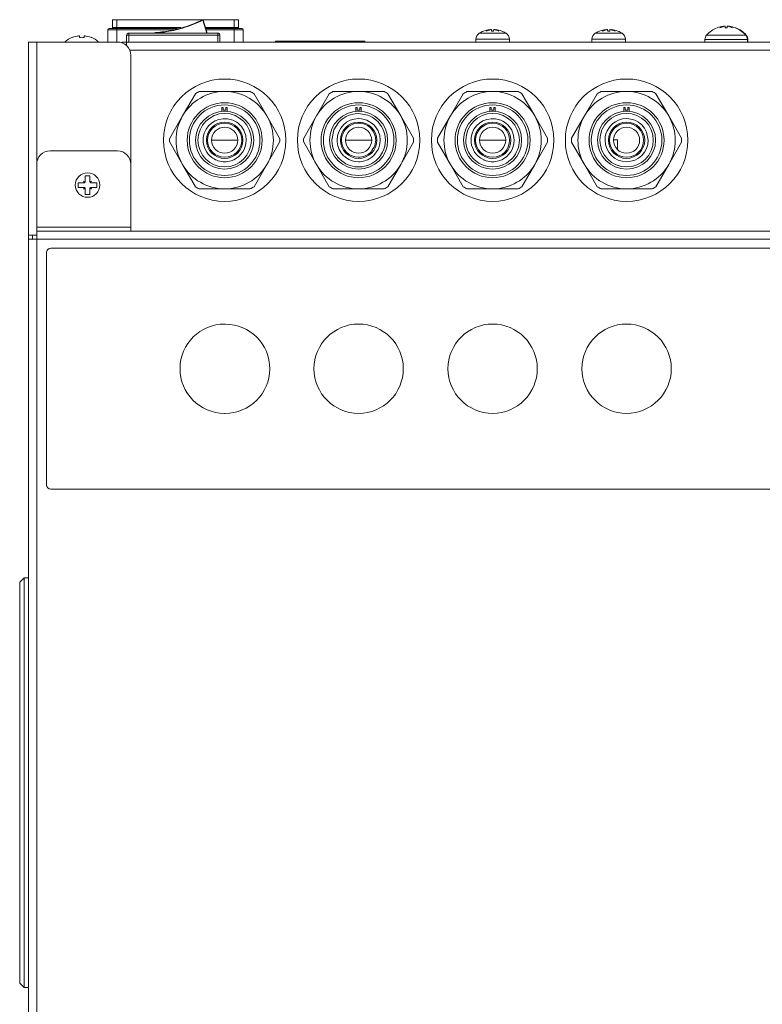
# Model space of a CAD drawing. Header units: millimetres. Extents: x 12 to 287, y 25 to 200.
# Tile 5 of 22: x 92 to 122, y 145 to 184. Entities that reach past the tile are written whole.
import ezdxf

# ---------------------------------------------------------------- set-up
doc = ezdxf.new("R2010")
doc.units = ezdxf.units.MM
doc.header["$MEASUREMENT"] = 0
doc.layers.add('TANGENT_LINES', color=7, linetype='Continuous', lineweight=0)
doc.layers.add('Visible', color=7, linetype='Continuous', lineweight=0)

msp = doc.modelspace()

# ---------------------------------------------------------------- linework, layer by layer
at = {"layer": 'TANGENT_LINES', "color": 18, "lineweight": 15, "true_color": 0x000000}
for p, q in [((96.345, 183.88), (96.345, 183.571)), ((99.757, 183.861), (99.74, 183.855)), ((100.983, 183.88), (100.983, 183.571)), ((96.345, 183.482), (95.991, 183.482)), ((96.168, 183.571), (96.345, 183.571)), ((96.345, 183.571), (98.87, 183.571)), ((96.345, 183.571), (96.345, 183.526)), ((96.345, 183.482), (96.345, 183.526)), ((96.345, 183.482), (96.345, 182.996)), ((98.585, 183.482), (96.345, 183.482)), ((96.729, 183.261), (96.817, 183.261)), ((96.817, 183.35), (96.817, 183.261)), ((100.334, 183.261), (96.817, 183.261)), ((96.817, 183.261), (96.817, 182.996)), ((99.848, 183.571), (100.983, 183.571)), ((100.983, 183.482), (99.876, 183.482)), ((100.334, 183.35), (100.334, 183.261)), ((100.334, 182.996), (100.334, 183.261)), ((100.334, 183.261), (100.422, 183.261)), ((100.983, 183.571), (101.16, 183.571)), ((100.983, 183.526), (100.983, 183.571)), ((100.983, 183.482), (100.983, 183.526)), ((100.983, 182.996), (100.983, 183.482)), ((101.336, 183.482), (100.983, 183.482)), ((110.672, 183.34), (111.745, 183.34)), ((115.266, 183.34), (116.339, 183.34)), ((119.675, 183.27), (121.224, 183.27)), ((121.224, 183.27), (121.241, 183.27)), ((93.169, 182.996), (93.169, 178.155)), ((110.546, 183.114), (111.871, 183.114)), ((115.14, 183.114), (116.465, 183.114)), ((119.61, 183.096), (121.288, 183.096)), ((121.288, 183.096), (121.306, 183.096)), ((96.853, 182.678), (145.389, 182.678)), ((105.768, 180.158), (105.908, 180.168)), ((105.908, 180.168), (106.277, 180.101)), ((100.933, 179.898), (100.717, 179.956)), ((104.93, 179.514), (105.115, 179.81)), ((106.018, 179.956), (105.908, 179.963)), ((106.235, 179.898), (106.018, 179.956)), ((106.448, 179.77), (106.235, 179.898)), ((106.488, 179.995), (106.593, 179.916)), ((111.534, 179.898), (111.319, 179.956)), ((101.44, 179.297), (101.398, 179.431)), ((104.85, 179.109), (104.93, 179.514)), ((106.363, 179.608), (106.385, 179.587)), ((106.385, 179.587), (106.493, 179.446)), ((106.74, 179.297), (106.698, 179.431)), ((112.041, 179.297), (111.999, 179.431)), ((117.363, 179.109), (117.299, 179.431)), ((100.108, 179.109), (101.107, 179.109)), ((101.461, 179.109), (101.44, 179.297)), ((101.45, 178.976), (101.461, 179.109)), ((104.858, 178.975), (104.85, 179.109)), ((104.876, 178.873), (104.858, 178.975)), ((105.055, 179.109), (105.057, 179.047)), ((105.409, 179.109), (106.407, 179.109)), ((106.581, 179.16), (106.583, 179.109)), ((106.761, 179.109), (106.74, 179.297)), ((106.751, 178.976), (106.761, 179.109)), ((110.709, 179.109), (111.708, 179.109)), ((112.062, 179.109), (112.041, 179.297)), ((112.051, 178.976), (112.062, 179.109)), ((104.93, 178.704), (104.876, 178.873)), ((105.136, 178.745), (105.215, 178.612)), ((105.215, 178.612), (105.236, 178.583)), ((106.298, 178.559), (106.166, 178.486)), ((106.384, 178.631), (106.298, 178.559)), ((106.511, 178.506), (106.68, 178.745)), ((106.855, 178.637), (106.815, 178.565)), ((100.102, 178.422), (100.135, 178.399)), ((100.356, 178.294), (100.545, 178.258)), ((100.67, 178.258), (100.859, 178.294)), ((105.404, 178.179), (105.195, 178.327)), ((105.402, 178.422), (105.463, 178.381)), ((105.463, 178.381), (105.521, 178.349)), ((105.657, 178.294), (105.782, 178.265)), ((105.782, 178.265), (105.908, 178.256)), ((105.908, 178.256), (105.971, 178.258)), ((105.971, 178.258), (106.159, 178.294)), ((106.381, 178.399), (106.511, 178.506)), ((106.621, 178.327), (106.584, 178.295)), ((110.703, 178.422), (110.741, 178.396)), ((110.741, 178.396), (110.864, 178.329)), ((110.957, 178.294), (111.146, 178.258)), ((111.271, 178.258), (111.46, 178.294)), ((106.265, 178.113), (106.14, 178.077)), ((96.897, 175.664), (93.169, 175.664)), ((93.169, 175.187), (93.169, 124.796)), ((149.072, 175.187), (93.169, 175.187))]:
    msp.add_line(p, q, dxfattribs=at)
for points in [[(101.666, 179.109), (101.666, 179.694), (101.192, 180.168), (100.607, 180.168), (100.023, 180.168), (99.549, 179.694), (99.549, 179.109)], [(112.267, 179.109), (112.267, 179.694), (111.793, 180.168), (111.209, 180.168), (110.624, 180.168), (110.15, 179.694), (110.15, 179.109)], [(117.567, 179.109), (117.567, 179.694), (117.094, 180.168), (116.509, 180.168), (115.925, 180.168), (115.451, 179.694), (115.451, 179.109)], [(100.717, 179.956), (100.25, 180.016), (99.822, 179.687), (99.761, 179.219), (99.756, 179.183), (99.754, 179.146), (99.754, 179.109)], [(101.282, 179.109), (101.282, 179.482), (100.98, 179.784), (100.607, 179.784), (100.235, 179.784), (99.932, 179.482), (99.932, 179.109)], [(106.363, 179.608), (106.088, 179.859), (105.661, 179.84), (105.41, 179.564), (105.296, 179.44), (105.233, 179.278), (105.233, 179.109)], [(111.319, 179.956), (110.851, 180.016), (110.423, 179.687), (110.362, 179.219), (110.358, 179.183), (110.355, 179.146), (110.355, 179.109)], [(111.883, 179.109), (111.883, 179.482), (111.581, 179.784), (111.209, 179.784), (110.836, 179.784), (110.534, 179.482), (110.534, 179.109)], [(117.299, 179.431), (117.121, 179.868), (116.623, 180.078), (116.187, 179.9), (115.866, 179.769), (115.656, 179.456), (115.656, 179.109)], [(117.184, 179.109), (117.184, 179.482), (116.882, 179.784), (116.509, 179.784), (116.136, 179.784), (115.834, 179.482), (115.834, 179.109)], [(106.698, 179.431), (106.698, 179.433), (106.697, 179.434), (106.696, 179.436), (106.693, 179.443), (106.685, 179.461), (106.677, 179.48)], [(99.549, 179.109), (99.549, 178.525), (100.023, 178.051), (100.607, 178.051), (101.192, 178.051), (101.666, 178.525), (101.666, 179.109)], [(99.932, 179.109), (99.932, 178.737), (100.235, 178.434), (100.607, 178.434), (100.98, 178.434), (101.282, 178.737), (101.282, 179.109)], [(105.233, 179.109), (105.233, 178.737), (105.535, 178.434), (105.908, 178.434), (105.997, 178.434), (106.084, 178.452), (106.166, 178.486)], [(110.534, 179.109), (110.534, 178.737), (110.836, 178.434), (111.209, 178.434), (111.581, 178.434), (111.883, 178.737), (111.883, 179.109)], [(115.451, 179.109), (115.451, 178.525), (115.925, 178.051), (116.509, 178.051), (117.094, 178.051), (117.567, 178.525), (117.567, 179.109)], [(115.656, 179.109), (115.656, 178.638), (116.038, 178.256), (116.509, 178.256), (116.98, 178.256), (117.363, 178.638), (117.363, 179.109)], [(115.834, 179.109), (115.834, 178.737), (116.136, 178.434), (116.509, 178.434), (116.882, 178.434), (117.184, 178.737), (117.184, 179.109)], [(106.524, 178.834), (106.458, 178.737), (106.392, 178.64), (106.385, 178.632), (106.385, 178.632), (106.385, 178.631), (106.384, 178.631)], [(100.545, 178.258), (100.566, 178.257), (100.587, 178.256), (100.607, 178.256), (100.628, 178.256), (100.649, 178.257), (100.67, 178.258)], [(110.496, 178.327), (110.484, 178.338), (110.472, 178.349), (110.46, 178.361), (110.448, 178.373), (110.436, 178.386), (110.424, 178.399)], [(110.864, 178.329), (110.869, 178.326), (110.874, 178.324), (110.882, 178.321), (110.898, 178.314), (110.928, 178.304), (110.957, 178.294)], [(111.146, 178.258), (111.167, 178.257), (111.188, 178.256), (111.209, 178.256), (111.229, 178.256), (111.25, 178.257), (111.271, 178.258)], [(111.996, 178.403), (111.983, 178.388), (111.97, 178.374), (111.957, 178.361), (111.945, 178.349), (111.933, 178.338), (111.922, 178.327)]]:
    msp.add_open_spline(points, degree=3, knots=[0, 0, 0, 0, 1, 1, 1, 2, 2, 2, 2], dxfattribs=at)
for points in [[(105.768, 180.158), (105.515, 180.125), (105.283, 180.001), (105.115, 179.81)], [(106.488, 179.995), (106.422, 180.038), (106.351, 180.074), (106.277, 180.101)], [(101.398, 179.431), (101.311, 179.643), (101.144, 179.811), (100.933, 179.898)], [(105.908, 179.963), (105.437, 179.963), (105.055, 179.581), (105.055, 179.109)], [(106.677, 179.48), (106.623, 179.592), (106.545, 179.691), (106.448, 179.77)], [(106.966, 179.109), (106.966, 179.42), (106.83, 179.715), (106.593, 179.916)], [(111.999, 179.431), (111.913, 179.643), (111.745, 179.811), (111.534, 179.898)], [(106.581, 179.16), (106.573, 179.261), (106.543, 179.359), (106.493, 179.446)], [(99.754, 179.109), (99.754, 178.838), (99.883, 178.583), (100.102, 178.422)], [(100.859, 178.294), (101.17, 178.39), (101.399, 178.654), (101.45, 178.976)], [(105.057, 179.047), (105.065, 178.942), (105.091, 178.84), (105.136, 178.745)], [(106.524, 178.834), (106.563, 178.92), (106.583, 179.014), (106.583, 179.109)], [(106.68, 178.745), (106.714, 178.818), (106.738, 178.896), (106.751, 178.976)], [(106.855, 178.637), (106.928, 178.784), (106.966, 178.946), (106.966, 179.109)], [(110.15, 179.109), (110.15, 178.847), (110.248, 178.593), (110.424, 178.399)], [(110.355, 179.109), (110.355, 178.838), (110.484, 178.583), (110.703, 178.422)], [(111.46, 178.294), (111.771, 178.39), (112, 178.654), (112.051, 178.976)], [(111.996, 178.403), (112.171, 178.597), (112.267, 178.848), (112.267, 179.109)], [(104.93, 178.704), (104.99, 178.561), (105.08, 178.432), (105.195, 178.327)], [(105.236, 178.583), (105.284, 178.522), (105.34, 178.468), (105.402, 178.422)], [(106.621, 178.327), (106.697, 178.396), (106.762, 178.476), (106.815, 178.565)], [(100.135, 178.399), (100.203, 178.353), (100.277, 178.318), (100.356, 178.294)], [(105.404, 178.179), (105.629, 178.057), (105.89, 178.021), (106.14, 178.077)], [(105.521, 178.349), (105.565, 178.327), (105.61, 178.308), (105.657, 178.294)], [(106.159, 178.294), (106.238, 178.318), (106.312, 178.353), (106.381, 178.399)], [(106.265, 178.113), (106.381, 178.155), (106.489, 178.216), (106.584, 178.295)], [(110.496, 178.327), (110.9, 177.959), (111.518, 177.959), (111.922, 178.327)]]:
    msp.add_open_spline(points, degree=3, dxfattribs=at)
at = {"layer": 'Visible', "color": 18, "lineweight": 15, "true_color": 0x000000}
for p, q in [((96.168, 183.88), (96.168, 183.571)), ((96.168, 183.88), (96.345, 183.88)), ((96.345, 183.88), (99.673, 183.88)), ((99.696, 183.88), (100.983, 183.88)), ((99.732, 183.871), (99.74, 183.855)), ((99.9, 183.35), (99.74, 183.855)), ((99.757, 183.861), (99.918, 183.35)), ((100.983, 183.88), (101.16, 183.88)), ((101.16, 183.88), (101.16, 183.571)), ((120.313, 183.608), (120.355, 183.617)), ((120.387, 183.617), (120.338, 183.608)), ((120.355, 183.617), (120.356, 183.611)), ((120.373, 183.617), (120.373, 183.611)), ((120.578, 183.604), (120.511, 183.617)), ((120.543, 183.617), (120.543, 183.611)), ((120.543, 183.617), (120.585, 183.608)), ((120.579, 183.614), (120.561, 183.616)), ((94.842, 183.243), (94.842, 183.244)), ((94.842, 183.243), (94.842, 183.241)), ((94.861, 183.178), (94.861, 183.244)), ((95.046, 183.244), (95.046, 183.178)), ((95.065, 183.244), (95.065, 183.243)), ((95.065, 183.241), (95.065, 183.243)), ((95.991, 182.996), (95.991, 183.482)), ((96.036, 183.526), (96.345, 183.526)), ((96.345, 183.526), (98.728, 183.526)), ((96.729, 182.996), (96.729, 183.261)), ((96.817, 183.35), (100.334, 183.35)), ((97.251, 183.349), (97.832, 183.364)), ((98.745, 183.496), (98.579, 183.457)), ((98.583, 183.476), (98.695, 183.502)), ((98.695, 183.502), (98.876, 183.55)), ((98.936, 183.549), (98.745, 183.496)), ((99.862, 183.526), (100.983, 183.526)), ((100.422, 183.261), (100.422, 182.996)), ((100.983, 183.526), (101.292, 183.526)), ((101.336, 183.482), (101.336, 182.996)), ((110.849, 183.425), (110.846, 183.425)), ((110.956, 183.425), (110.959, 183.427)), ((110.957, 183.425), (110.956, 183.425)), ((111.073, 183.476), (111.115, 183.485)), ((111.146, 183.485), (111.097, 183.475)), ((111.115, 183.485), (111.114, 183.485)), ((111.115, 183.485), (111.115, 183.479)), ((111.247, 183.425), (111.17, 183.425)), ((111.32, 183.475), (111.271, 183.485)), ((111.302, 183.485), (111.302, 183.478)), ((111.302, 183.485), (111.336, 183.478)), ((111.458, 183.427), (111.461, 183.425)), ((111.461, 183.425), (111.46, 183.425)), ((111.571, 183.425), (111.568, 183.425)), ((115.443, 183.425), (115.44, 183.425)), ((115.55, 183.425), (115.553, 183.427)), ((115.551, 183.425), (115.55, 183.425)), ((115.667, 183.476), (115.708, 183.485)), ((115.708, 183.485), (115.709, 183.479)), ((115.74, 183.485), (115.709, 183.479)), ((115.841, 183.425), (115.764, 183.425)), ((115.914, 183.475), (115.865, 183.485)), ((115.896, 183.485), (115.896, 183.478)), ((115.896, 183.485), (115.93, 183.478)), ((116.051, 183.427), (116.055, 183.425)), ((116.055, 183.425), (116.054, 183.425)), ((116.165, 183.425), (116.162, 183.425)), ((120.089, 183.558), (120.087, 183.558)), ((120.197, 183.558), (120.204, 183.562)), ((120.198, 183.558), (120.197, 183.558)), ((120.205, 183.561), (120.198, 183.558)), ((120.487, 183.558), (120.411, 183.558)), ((120.698, 183.56), (120.702, 183.558)), ((120.702, 183.558), (120.701, 183.558)), ((120.811, 183.558), (120.809, 183.558)), ((120.827, 183.558), (120.818, 183.561)), ((120.829, 183.558), (120.827, 183.558)), ((92.851, 182.996), (92.851, 175.346)), ((93.169, 182.996), (92.851, 182.996)), ((96.367, 182.996), (93.169, 182.996)), ((94.582, 183.178), (94.582, 183.182)), ((95.324, 183.182), (95.324, 183.178)), ((96.551, 182.996), (96.551, 182.963)), ((96.551, 182.996), (96.72, 182.996)), ((96.72, 182.996), (145.521, 182.996)), ((96.72, 182.861), (96.72, 182.996)), ((102.623, 183.032), (102.623, 182.996)), ((102.623, 183.032), (106.156, 183.032)), ((106.156, 182.996), (106.156, 183.032)), ((110.546, 183.114), (110.546, 182.996)), ((111.871, 182.996), (111.871, 183.114)), ((115.14, 183.114), (115.14, 182.996)), ((116.465, 182.996), (116.465, 183.114)), ((119.61, 183.096), (119.61, 182.996)), ((121.288, 182.996), (121.288, 183.096)), ((121.306, 182.996), (121.306, 183.096)), ((96.897, 178.155), (96.897, 182.466)), ((98.94, 180.072), (99.447, 180.951)), ((99.593, 181.035), (100.607, 181.035)), ((100.607, 181.035), (101.622, 181.035)), ((101.768, 180.951), (102.275, 180.072)), ((104.24, 180.072), (104.747, 180.951)), ((104.893, 181.035), (105.908, 181.035)), ((105.908, 181.035), (106.923, 181.035)), ((107.069, 180.951), (107.576, 180.072)), ((109.541, 180.072), (110.048, 180.951)), ((110.194, 181.035), (111.209, 181.035)), ((111.209, 181.035), (112.223, 181.035)), ((112.369, 180.951), (112.876, 180.072)), ((114.841, 180.072), (115.349, 180.951)), ((115.495, 181.035), (116.509, 181.035)), ((116.509, 181.035), (117.524, 181.035)), ((117.67, 180.951), (118.177, 180.072)), ((100.499, 180.405), (100.499, 180.253)), ((100.55, 180.405), (100.499, 180.405)), ((100.55, 180.299), (100.55, 180.405)), ((100.659, 180.299), (100.55, 180.299)), ((100.659, 180.405), (100.659, 180.299)), ((100.71, 180.405), (100.659, 180.405)), ((100.71, 180.253), (100.71, 180.405)), ((105.8, 180.405), (105.8, 180.253)), ((105.851, 180.405), (105.8, 180.405)), ((105.851, 180.299), (105.851, 180.405)), ((105.96, 180.299), (105.851, 180.299)), ((105.96, 180.405), (105.96, 180.299)), ((106.01, 180.405), (105.96, 180.405)), ((106.01, 180.253), (106.01, 180.405)), ((111.1, 180.405), (111.1, 180.253)), ((111.151, 180.405), (111.1, 180.405)), ((111.151, 180.299), (111.151, 180.405)), ((111.26, 180.299), (111.151, 180.299)), ((111.26, 180.405), (111.26, 180.299)), ((111.311, 180.405), (111.26, 180.405)), ((111.311, 180.253), (111.311, 180.405)), ((116.401, 180.405), (116.401, 180.253)), ((116.452, 180.405), (116.401, 180.405)), ((116.452, 180.299), (116.452, 180.405)), ((116.561, 180.299), (116.452, 180.299)), ((116.561, 180.405), (116.561, 180.299)), ((116.612, 180.405), (116.561, 180.405)), ((116.612, 180.253), (116.612, 180.405)), ((98.432, 179.194), (98.94, 180.072)), ((102.275, 180.072), (102.783, 179.194)), ((103.733, 179.194), (104.24, 180.072)), ((107.576, 180.072), (108.083, 179.194)), ((109.033, 179.194), (109.541, 180.072)), ((112.876, 180.072), (113.384, 179.194)), ((114.334, 179.194), (114.841, 180.072)), ((118.177, 180.072), (118.684, 179.194)), ((98.94, 178.146), (98.432, 179.025)), ((102.783, 179.025), (102.275, 178.146)), ((104.24, 178.146), (103.733, 179.025)), ((108.083, 179.025), (107.576, 178.146)), ((109.541, 178.146), (109.033, 179.025)), ((113.384, 179.025), (112.876, 178.146)), ((114.841, 178.146), (114.334, 179.025)), ((115.994, 179.127), (116.156, 179.127)), ((116.156, 179.127), (116.156, 178.733)), ((118.684, 179.025), (118.177, 178.146)), ((93.699, 178.685), (96.367, 178.685)), ((93.169, 175.664), (93.169, 178.155)), ((96.897, 178.155), (96.897, 175.664)), ((99.447, 177.268), (98.94, 178.146)), ((102.275, 178.146), (101.768, 177.268)), ((104.747, 177.268), (104.24, 178.146)), ((107.576, 178.146), (107.069, 177.268)), ((110.048, 177.268), (109.541, 178.146)), ((112.876, 178.146), (112.369, 177.268)), ((115.349, 177.268), (114.841, 178.146)), ((118.177, 178.146), (117.67, 177.268)), ((94.812, 177.241), (94.812, 177.426)), ((94.812, 177.426), (95.072, 177.426)), ((95.072, 177.436), (95.025, 177.492)), ((95.025, 177.492), (95.081, 177.445)), ((95.081, 177.445), (95.072, 177.445)), ((95.072, 177.445), (95.072, 177.436)), ((95.072, 177.426), (95.072, 177.436)), ((95.081, 177.445), (95.09, 177.445)), ((95.09, 177.705), (95.276, 177.705)), ((95.09, 177.445), (95.09, 177.705)), ((95.276, 177.705), (95.276, 177.445)), ((95.276, 177.445), (95.285, 177.445)), ((95.285, 177.445), (95.341, 177.492)), ((95.294, 177.445), (95.285, 177.445)), ((95.341, 177.492), (95.294, 177.436)), ((95.294, 177.436), (95.294, 177.445)), ((95.294, 177.436), (95.294, 177.426)), ((95.294, 177.426), (95.554, 177.426)), ((95.554, 177.426), (95.554, 177.241)), ((95.072, 177.241), (94.812, 177.241)), ((95.025, 177.175), (95.072, 177.232)), ((95.081, 177.222), (95.025, 177.175)), ((95.072, 177.232), (95.072, 177.241)), ((95.072, 177.232), (95.072, 177.222)), ((95.072, 177.222), (95.081, 177.222)), ((95.09, 177.222), (95.081, 177.222)), ((95.09, 176.963), (95.09, 177.222)), ((95.276, 176.963), (95.09, 176.963)), ((95.285, 177.222), (95.276, 177.222)), ((95.276, 177.222), (95.276, 176.963)), ((95.285, 177.222), (95.294, 177.222)), ((95.341, 177.175), (95.285, 177.222)), ((95.554, 177.241), (95.294, 177.241)), ((95.294, 177.241), (95.294, 177.232)), ((95.294, 177.222), (95.294, 177.232)), ((95.294, 177.232), (95.341, 177.175)), ((100.607, 177.183), (99.593, 177.183)), ((101.622, 177.183), (100.607, 177.183)), ((105.908, 177.183), (104.893, 177.183)), ((106.923, 177.183), (105.908, 177.183)), ((111.209, 177.183), (110.194, 177.183)), ((112.223, 177.183), (111.209, 177.183)), ((116.509, 177.183), (115.495, 177.183)), ((117.524, 177.183), (116.509, 177.183)), ((93.169, 175.505), (93.169, 175.664)), ((93.169, 175.505), (149.072, 175.505)), ((93.169, 175.187), (93.169, 175.505)), ((96.897, 175.664), (96.897, 175.505)), ((92.851, 175.346), (92.851, 175.187)), ((93.01, 175.346), (92.851, 175.346)), ((92.851, 175.187), (92.851, 124.796)), ((92.851, 175.187), (93.169, 175.187)), ((93.01, 175.187), (93.01, 175.346)), ((93.169, 175.346), (93.01, 175.346)), ((93.558, 165.469), (93.558, 174.657)), ((148.507, 174.834), (93.734, 174.834)), ((148.507, 165.293), (93.734, 165.293)), ((92.674, 161.785), (92.498, 161.609)), ((92.674, 145.566), (92.674, 161.785)), ((92.851, 161.785), (92.674, 161.785)), ((92.498, 145.742), (92.498, 161.609)), ((92.498, 145.742), (92.674, 145.566)), ((92.674, 145.566), (92.851, 145.566))]:
    msp.add_line(p, q, dxfattribs=at)
for centre, radius in [((100.607, 179.109), 2.423), ((105.908, 179.109), 2.423), ((111.209, 179.109), 2.423), ((116.509, 179.109), 2.423), ((100.607, 179.109), 1.484), ((100.607, 179.109), 1.396), ((105.908, 179.109), 1.484), ((105.908, 179.109), 1.396), ((111.209, 179.109), 1.484), ((111.209, 179.109), 1.396), ((116.509, 179.109), 1.484), ((116.509, 179.109), 1.396), ((100.607, 179.109), 1.148), ((105.908, 179.109), 1.148), ((111.209, 179.109), 1.148), ((116.509, 179.109), 1.148), ((100.607, 179.109), 0.719), ((105.908, 179.109), 0.719), ((111.209, 179.109), 0.719), ((116.509, 179.109), 0.719), ((100.607, 179.109), 0.516), ((105.908, 179.109), 0.516), ((111.209, 179.109), 0.516), ((116.509, 179.109), 0.516), ((95.183, 177.334), 0.486), ((105.908, 170.063), 1.767), ((111.209, 170.063), 1.767), ((116.509, 170.063), 1.767)]:
    msp.add_circle(centre, radius, dxfattribs=at)
for points in [[(98.876, 183.55), (99.17, 183.633), (99.456, 183.741), (99.732, 183.871)], [(98.936, 183.549), (99.212, 183.63), (99.48, 183.733), (99.74, 183.855)], [(120.337, 183.616), (120.253, 183.607), (120.169, 183.587), (120.089, 183.557)], [(120.701, 183.558), (120.661, 183.577), (120.62, 183.592), (120.578, 183.604)], [(120.809, 183.558), (120.735, 183.585), (120.657, 183.604), (120.579, 183.614)], [(94.842, 183.244), (94.753, 183.234), (94.666, 183.211), (94.582, 183.178)], [(94.795, 183.229), (94.811, 183.234), (94.826, 183.239), (94.842, 183.243)], [(94.851, 183.243), (94.833, 183.239), (94.814, 183.234), (94.795, 183.229)], [(94.861, 183.244), (94.858, 183.243), (94.855, 183.243), (94.851, 183.243)], [(95.055, 183.243), (95.052, 183.243), (95.049, 183.243), (95.046, 183.244)], [(95.112, 183.229), (95.093, 183.234), (95.074, 183.239), (95.055, 183.243)], [(95.324, 183.178), (95.241, 183.211), (95.154, 183.234), (95.065, 183.244)], [(95.065, 183.243), (95.081, 183.239), (95.096, 183.234), (95.112, 183.229)], [(96.036, 183.526), (96.011, 183.526), (95.991, 183.507), (95.991, 183.482)], [(96.124, 183.526), (96.148, 183.526), (96.168, 183.546), (96.168, 183.571)], [(96.817, 183.35), (96.769, 183.35), (96.729, 183.31), (96.729, 183.261)], [(97.872, 183.35), (98.11, 183.37), (98.346, 183.406), (98.579, 183.457)], [(97.965, 183.376), (98.173, 183.397), (98.379, 183.431), (98.583, 183.476)], [(100.422, 183.261), (100.422, 183.31), (100.382, 183.35), (100.334, 183.35)], [(101.16, 183.571), (101.16, 183.546), (101.179, 183.526), (101.204, 183.526)], [(101.336, 183.482), (101.336, 183.507), (101.316, 183.526), (101.292, 183.526)], [(110.672, 183.34), (110.594, 183.291), (110.546, 183.206), (110.546, 183.114)], [(110.846, 183.425), (110.786, 183.402), (110.728, 183.374), (110.672, 183.34)], [(111.097, 183.484), (111.012, 183.475), (110.929, 183.455), (110.849, 183.425)], [(111.568, 183.425), (111.489, 183.455), (111.405, 183.475), (111.321, 183.484)], [(111.745, 183.34), (111.69, 183.374), (111.631, 183.402), (111.571, 183.425)], [(111.871, 183.114), (111.871, 183.206), (111.823, 183.291), (111.745, 183.34)], [(115.266, 183.34), (115.188, 183.291), (115.14, 183.206), (115.14, 183.114)], [(115.44, 183.425), (115.38, 183.402), (115.321, 183.374), (115.266, 183.34)], [(115.69, 183.484), (115.606, 183.475), (115.522, 183.455), (115.443, 183.425)], [(116.162, 183.425), (116.082, 183.455), (115.999, 183.475), (115.914, 183.484)], [(116.339, 183.34), (116.283, 183.374), (116.225, 183.402), (116.165, 183.425)], [(116.465, 183.114), (116.465, 183.206), (116.417, 183.291), (116.339, 183.34)], [(119.675, 183.27), (119.633, 183.222), (119.61, 183.16), (119.61, 183.096)], [(120.087, 183.558), (119.928, 183.497), (119.786, 183.399), (119.675, 183.27)], [(121.224, 183.27), (121.112, 183.399), (120.971, 183.497), (120.811, 183.558)], [(121.241, 183.27), (121.13, 183.399), (120.988, 183.497), (120.829, 183.558)], [(121.288, 183.096), (121.288, 183.16), (121.266, 183.222), (121.224, 183.27)], [(121.306, 183.096), (121.306, 183.16), (121.283, 183.222), (121.241, 183.27)], [(94.582, 183.182), (94.473, 183.139), (94.373, 183.076), (94.286, 182.996)], [(95.046, 183.178), (94.985, 183.184), (94.922, 183.184), (94.861, 183.178)], [(95.621, 182.996), (95.534, 183.076), (95.434, 183.139), (95.324, 183.182)], [(96.897, 182.466), (96.897, 182.759), (96.66, 182.996), (96.367, 182.996)], [(100.607, 181.035), (99.919, 181.035), (99.284, 180.668), (98.94, 180.072)], [(99.593, 181.035), (99.543, 181.009), (99.494, 180.981), (99.447, 180.951)], [(102.275, 180.072), (101.931, 180.668), (101.295, 181.035), (100.607, 181.035)], [(101.768, 180.951), (101.72, 180.981), (101.672, 181.009), (101.622, 181.035)], [(105.908, 181.035), (105.22, 181.035), (104.584, 180.668), (104.24, 180.072)], [(104.893, 181.035), (104.844, 181.009), (104.795, 180.981), (104.747, 180.951)], [(107.576, 180.072), (107.232, 180.668), (106.596, 181.035), (105.908, 181.035)], [(107.069, 180.951), (107.021, 180.981), (106.972, 181.009), (106.923, 181.035)], [(111.209, 181.035), (110.521, 181.035), (109.885, 180.668), (109.541, 180.072)], [(110.194, 181.035), (110.144, 181.009), (110.096, 180.981), (110.048, 180.951)], [(112.876, 180.072), (112.532, 180.668), (111.897, 181.035), (111.209, 181.035)], [(112.369, 180.951), (112.322, 180.981), (112.273, 181.009), (112.223, 181.035)], [(116.509, 181.035), (115.821, 181.035), (115.185, 180.668), (114.841, 180.072)], [(115.495, 181.035), (115.445, 181.009), (115.396, 180.981), (115.349, 180.951)], [(118.177, 180.072), (117.833, 180.668), (117.197, 181.035), (116.509, 181.035)], [(117.67, 180.951), (117.622, 180.981), (117.573, 181.009), (117.524, 181.035)], [(98.94, 180.072), (98.596, 179.476), (98.596, 178.742), (98.94, 178.146)], [(102.275, 178.146), (102.619, 178.742), (102.619, 179.476), (102.275, 180.072)], [(104.24, 180.072), (103.896, 179.476), (103.896, 178.742), (104.24, 178.146)], [(107.576, 178.146), (107.92, 178.742), (107.92, 179.476), (107.576, 180.072)], [(109.541, 180.072), (109.197, 179.476), (109.197, 178.742), (109.541, 178.146)], [(112.876, 178.146), (113.22, 178.742), (113.22, 179.476), (112.876, 180.072)], [(114.841, 180.072), (114.497, 179.476), (114.497, 178.742), (114.841, 178.146)], [(118.177, 178.146), (118.521, 178.742), (118.521, 179.476), (118.177, 180.072)], [(98.432, 179.194), (98.43, 179.137), (98.43, 179.081), (98.432, 179.025)], [(102.783, 179.025), (102.785, 179.081), (102.785, 179.137), (102.783, 179.194)], [(103.733, 179.194), (103.731, 179.137), (103.731, 179.081), (103.733, 179.025)], [(108.083, 179.025), (108.085, 179.081), (108.085, 179.137), (108.083, 179.194)], [(109.033, 179.194), (109.031, 179.137), (109.031, 179.081), (109.033, 179.025)], [(113.384, 179.025), (113.386, 179.081), (113.386, 179.137), (113.384, 179.194)], [(114.334, 179.194), (114.332, 179.137), (114.332, 179.081), (114.334, 179.025)], [(118.684, 179.025), (118.686, 179.081), (118.686, 179.137), (118.684, 179.194)], [(93.699, 178.685), (93.406, 178.685), (93.169, 178.448), (93.169, 178.155)], [(96.897, 178.155), (96.897, 178.448), (96.66, 178.685), (96.367, 178.685)], [(98.94, 178.146), (99.284, 177.551), (99.919, 177.183), (100.607, 177.183)], [(100.607, 177.183), (101.295, 177.183), (101.931, 177.551), (102.275, 178.146)], [(104.24, 178.146), (104.584, 177.551), (105.22, 177.183), (105.908, 177.183)], [(105.908, 177.183), (106.596, 177.183), (107.232, 177.551), (107.576, 178.146)], [(109.541, 178.146), (109.885, 177.551), (110.521, 177.183), (111.209, 177.183)], [(111.209, 177.183), (111.897, 177.183), (112.532, 177.551), (112.876, 178.146)], [(114.841, 178.146), (115.185, 177.551), (115.821, 177.183), (116.509, 177.183)], [(116.509, 177.183), (117.197, 177.183), (117.833, 177.551), (118.177, 178.146)], [(99.447, 177.268), (99.494, 177.238), (99.543, 177.21), (99.593, 177.183)], [(101.622, 177.183), (101.672, 177.21), (101.72, 177.238), (101.768, 177.268)], [(104.747, 177.268), (104.795, 177.238), (104.844, 177.21), (104.893, 177.183)], [(106.923, 177.183), (106.972, 177.21), (107.021, 177.238), (107.069, 177.268)], [(110.048, 177.268), (110.096, 177.238), (110.144, 177.21), (110.194, 177.183)], [(112.223, 177.183), (112.273, 177.21), (112.322, 177.238), (112.369, 177.268)], [(115.349, 177.268), (115.396, 177.238), (115.445, 177.21), (115.495, 177.183)], [(117.524, 177.183), (117.573, 177.21), (117.622, 177.238), (117.67, 177.268)], [(93.734, 174.834), (93.637, 174.834), (93.558, 174.754), (93.558, 174.657)], [(93.558, 165.469), (93.558, 165.372), (93.637, 165.293), (93.734, 165.293)]]:
    msp.add_open_spline(points, degree=3, dxfattribs=at)
for points, knots in [([(99.757, 183.861), (99.754, 183.87), (99.744, 183.875), (99.734, 183.872), (99.734, 183.872), (99.733, 183.872), (99.732, 183.871)], [0, 0, 0, 0, 1, 1, 1, 2, 2, 2, 2]), ([(120.204, 183.562), (120.216, 183.569), (120.228, 183.575), (120.242, 183.582), (120.258, 183.589), (120.276, 183.596), (120.289, 183.601), (120.299, 183.604), (120.306, 183.606), (120.313, 183.608)], [0, 0, 0, 0, 1, 1, 1, 2, 2, 2, 3, 3, 3, 3]), ([(120.292, 183.595), (120.287, 183.594), (120.282, 183.592), (120.274, 183.589), (120.258, 183.583), (120.232, 183.572), (120.205, 183.561)], [0, 0, 0, 0, 1, 1, 1, 2, 2, 2, 2]), ([(120.338, 183.608), (120.336, 183.608), (120.334, 183.607), (120.33, 183.606), (120.322, 183.604), (120.307, 183.6), (120.292, 183.595)], [0, 0, 0, 0, 1, 1, 1, 2, 2, 2, 2]), ([(120.355, 183.617), (120.355, 183.617), (120.355, 183.617), (120.354, 183.618), (120.354, 183.618), (120.352, 183.618), (120.351, 183.618), (120.35, 183.617), (120.348, 183.617), (120.347, 183.617), (120.345, 183.617), (120.343, 183.617), (120.341, 183.617), (120.34, 183.617), (120.339, 183.617), (120.337, 183.616)], [0, 0, 0, 0, 1, 1, 1, 2, 2, 2, 3, 3, 3, 4, 4, 4, 5, 5, 5, 5]), ([(120.405, 183.617), (120.404, 183.617), (120.403, 183.617), (120.402, 183.617), (120.4, 183.617), (120.399, 183.618), (120.398, 183.618), (120.396, 183.618), (120.394, 183.618), (120.393, 183.617), (120.392, 183.617), (120.392, 183.617), (120.391, 183.617), (120.391, 183.617), (120.39, 183.617), (120.389, 183.617), (120.389, 183.617), (120.388, 183.617), (120.387, 183.617)], [0, 0, 0, 0, 1, 1, 1, 2, 2, 2, 3, 3, 3, 4, 4, 4, 5, 5, 5, 6, 6, 6, 6]), ([(120.411, 183.558), (120.41, 183.567), (120.408, 183.577), (120.407, 183.586), (120.407, 183.594), (120.406, 183.602), (120.406, 183.606), (120.406, 183.608), (120.406, 183.61), (120.406, 183.611), (120.406, 183.612), (120.405, 183.613), (120.405, 183.614), (120.405, 183.614), (120.405, 183.615), (120.405, 183.615), (120.405, 183.616), (120.405, 183.616), (120.405, 183.616), (120.405, 183.616), (120.405, 183.616), (120.405, 183.616), (120.405, 183.617), (120.405, 183.617), (120.405, 183.617), (120.405, 183.617), (120.405, 183.617), (120.405, 183.617)], [0, 0, 0, 0, 1, 1, 1, 2, 2, 2, 3, 3, 3, 4, 4, 4, 5, 5, 5, 6, 6, 6, 7, 7, 7, 8, 8, 8, 9, 9, 9, 9]), ([(120.511, 183.617), (120.511, 183.617), (120.51, 183.617), (120.51, 183.617), (120.509, 183.617), (120.509, 183.617), (120.509, 183.617), (120.508, 183.617), (120.508, 183.617), (120.507, 183.617), (120.505, 183.618), (120.502, 183.618), (120.5, 183.618), (120.498, 183.617), (120.497, 183.617), (120.497, 183.617), (120.496, 183.617), (120.495, 183.617), (120.494, 183.617), (120.494, 183.617), (120.493, 183.617), (120.493, 183.617), (120.493, 183.616), (120.493, 183.615), (120.493, 183.614), (120.493, 183.611), (120.493, 183.605), (120.492, 183.599), (120.491, 183.588), (120.489, 183.573), (120.487, 183.558)], [0, 0, 0, 0, 1, 1, 1, 2, 2, 2, 3, 3, 3, 4, 4, 4, 5, 5, 5, 6, 6, 6, 7, 7, 7, 8, 8, 8, 9, 9, 9, 10, 10, 10, 10]), ([(120.561, 183.616), (120.559, 183.617), (120.557, 183.617), (120.555, 183.617), (120.554, 183.617), (120.552, 183.617), (120.55, 183.617), (120.549, 183.617), (120.547, 183.618), (120.546, 183.618), (120.545, 183.618), (120.544, 183.618), (120.544, 183.617), (120.543, 183.617), (120.543, 183.617), (120.543, 183.617)], [0, 0, 0, 0, 1, 1, 1, 2, 2, 2, 3, 3, 3, 4, 4, 4, 5, 5, 5, 5]), ([(120.579, 183.616), (120.577, 183.617), (120.575, 183.617), (120.573, 183.617), (120.571, 183.617), (120.569, 183.617), (120.568, 183.617), (120.566, 183.617), (120.565, 183.618), (120.564, 183.618), (120.563, 183.618), (120.562, 183.618), (120.561, 183.617), (120.561, 183.617), (120.561, 183.617), (120.561, 183.617)], [0, 0, 0, 0, 1, 1, 1, 2, 2, 2, 3, 3, 3, 4, 4, 4, 5, 5, 5, 5]), ([(120.585, 183.608), (120.587, 183.608), (120.589, 183.607), (120.592, 183.606), (120.599, 183.604), (120.611, 183.6), (120.624, 183.596)], [0, 0, 0, 0, 1, 1, 1, 2, 2, 2, 2]), ([(120.624, 183.596), (120.628, 183.594), (120.633, 183.592), (120.64, 183.589), (120.653, 183.583), (120.676, 183.571), (120.698, 183.56)], [0, 0, 0, 0, 1, 1, 1, 2, 2, 2, 2]), ([(97.832, 183.364), (97.842, 183.365), (97.853, 183.366), (97.868, 183.367), (97.892, 183.369), (97.929, 183.373), (97.965, 183.376)], [0, 0, 0, 0, 1, 1, 1, 2, 2, 2, 2]), ([(111.097, 183.475), (111.095, 183.475), (111.093, 183.475), (111.089, 183.474), (111.079, 183.471), (111.055, 183.465), (111.033, 183.457), (111.007, 183.448), (110.982, 183.436), (110.957, 183.425)], [0, 0, 0, 0, 1, 1, 1, 2, 2, 2, 3, 3, 3, 3]), ([(110.959, 183.427), (110.973, 183.435), (110.986, 183.442), (111.001, 183.449), (111.017, 183.457), (111.035, 183.464), (111.049, 183.468), (111.058, 183.471), (111.065, 183.473), (111.073, 183.476)], [0, 0, 0, 0, 1, 1, 1, 2, 2, 2, 3, 3, 3, 3]), ([(111.114, 183.485), (111.114, 183.485), (111.114, 183.485), (111.114, 183.485), (111.113, 183.485), (111.112, 183.485), (111.111, 183.485), (111.109, 183.485), (111.108, 183.485), (111.106, 183.485), (111.104, 183.485), (111.102, 183.484), (111.101, 183.484), (111.099, 183.484), (111.098, 183.484), (111.097, 183.484)], [0, 0, 0, 0, 1, 1, 1, 2, 2, 2, 3, 3, 3, 4, 4, 4, 5, 5, 5, 5]), ([(111.17, 183.425), (111.169, 183.435), (111.168, 183.445), (111.167, 183.454), (111.166, 183.462), (111.166, 183.469), (111.165, 183.474), (111.165, 183.476), (111.165, 183.477), (111.165, 183.478), (111.165, 183.479), (111.165, 183.48), (111.165, 183.481), (111.165, 183.482), (111.165, 183.482), (111.165, 183.483), (111.165, 183.483), (111.165, 183.483), (111.165, 183.484), (111.165, 183.484), (111.165, 183.484), (111.165, 183.484), (111.165, 183.484), (111.164, 183.484), (111.164, 183.484), (111.164, 183.485), (111.162, 183.485), (111.161, 183.485), (111.16, 183.485), (111.158, 183.485), (111.157, 183.485), (111.155, 183.485), (111.153, 183.485), (111.152, 183.485), (111.151, 183.485), (111.151, 183.485), (111.151, 183.485), (111.15, 183.485), (111.149, 183.485), (111.149, 183.485), (111.148, 183.485), (111.147, 183.485), (111.146, 183.485)], [0, 0, 0, 0, 1, 1, 1, 2, 2, 2, 3, 3, 3, 4, 4, 4, 5, 5, 5, 6, 6, 6, 7, 7, 7, 8, 8, 8, 9, 9, 9, 10, 10, 10, 11, 11, 11, 12, 12, 12, 13, 13, 13, 14, 14, 14, 14]), ([(111.271, 183.485), (111.27, 183.485), (111.269, 183.485), (111.269, 183.485), (111.269, 183.485), (111.268, 183.485), (111.268, 183.485), (111.268, 183.485), (111.267, 183.485), (111.266, 183.485), (111.264, 183.485), (111.261, 183.485), (111.259, 183.485), (111.258, 183.485), (111.257, 183.485), (111.256, 183.485), (111.255, 183.485), (111.254, 183.485), (111.254, 183.484), (111.253, 183.484), (111.253, 183.484), (111.253, 183.484), (111.252, 183.484), (111.252, 183.483), (111.252, 183.481), (111.252, 183.478), (111.252, 183.473), (111.251, 183.466), (111.25, 183.455), (111.248, 183.44), (111.247, 183.425)], [0, 0, 0, 0, 1, 1, 1, 2, 2, 2, 3, 3, 3, 4, 4, 4, 5, 5, 5, 6, 6, 6, 7, 7, 7, 8, 8, 8, 9, 9, 9, 10, 10, 10, 10]), ([(111.321, 183.484), (111.319, 183.484), (111.317, 183.484), (111.315, 183.484), (111.313, 183.485), (111.311, 183.485), (111.31, 183.485), (111.308, 183.485), (111.307, 183.485), (111.305, 183.485), (111.304, 183.485), (111.304, 183.485), (111.303, 183.485), (111.303, 183.485), (111.303, 183.485), (111.302, 183.485)], [0, 0, 0, 0, 1, 1, 1, 2, 2, 2, 3, 3, 3, 4, 4, 4, 5, 5, 5, 5]), ([(111.46, 183.425), (111.442, 183.433), (111.424, 183.442), (111.404, 183.449), (111.385, 183.457), (111.364, 183.464), (111.348, 183.468), (111.337, 183.471), (111.328, 183.473), (111.32, 183.475)], [0, 0, 0, 0, 1, 1, 1, 2, 2, 2, 3, 3, 3, 3]), ([(111.336, 183.478), (111.34, 183.477), (111.345, 183.476), (111.351, 183.474), (111.363, 183.47), (111.381, 183.464), (111.399, 183.457), (111.419, 183.448), (111.438, 183.438), (111.458, 183.427)], [0, 0, 0, 0, 1, 1, 1, 2, 2, 2, 3, 3, 3, 3]), ([(115.709, 183.479), (115.701, 183.478), (115.693, 183.476), (115.683, 183.474), (115.668, 183.47), (115.648, 183.464), (115.627, 183.457), (115.602, 183.448), (115.577, 183.436), (115.551, 183.425)], [0, 0, 0, 0, 1, 1, 1, 2, 2, 2, 3, 3, 3, 3]), ([(115.553, 183.427), (115.567, 183.435), (115.58, 183.442), (115.595, 183.449), (115.611, 183.457), (115.629, 183.464), (115.642, 183.468), (115.652, 183.471), (115.659, 183.473), (115.667, 183.476)], [0, 0, 0, 0, 1, 1, 1, 2, 2, 2, 3, 3, 3, 3]), ([(115.708, 183.485), (115.708, 183.485), (115.708, 183.485), (115.707, 183.485), (115.707, 183.485), (115.706, 183.485), (115.704, 183.485), (115.703, 183.485), (115.702, 183.485), (115.7, 183.485), (115.698, 183.485), (115.696, 183.484), (115.694, 183.484), (115.693, 183.484), (115.692, 183.484), (115.69, 183.484)], [0, 0, 0, 0, 1, 1, 1, 2, 2, 2, 3, 3, 3, 4, 4, 4, 5, 5, 5, 5]), ([(115.757, 183.484), (115.757, 183.485), (115.756, 183.485), (115.755, 183.485), (115.754, 183.485), (115.752, 183.485), (115.751, 183.485), (115.749, 183.485), (115.747, 183.485), (115.746, 183.485), (115.745, 183.485), (115.745, 183.485), (115.745, 183.485), (115.744, 183.485), (115.743, 183.485), (115.743, 183.485), (115.742, 183.485), (115.741, 183.485), (115.74, 183.485)], [0, 0, 0, 0, 1, 1, 1, 2, 2, 2, 3, 3, 3, 4, 4, 4, 5, 5, 5, 6, 6, 6, 6]), ([(115.764, 183.425), (115.763, 183.435), (115.762, 183.445), (115.761, 183.454), (115.76, 183.462), (115.759, 183.469), (115.759, 183.474), (115.759, 183.476), (115.759, 183.477), (115.759, 183.478), (115.759, 183.479), (115.759, 183.48), (115.759, 183.481), (115.759, 183.482), (115.759, 183.482), (115.758, 183.483), (115.758, 183.483), (115.758, 183.483), (115.758, 183.484), (115.758, 183.484), (115.758, 183.484), (115.758, 183.484), (115.758, 183.484), (115.758, 183.484), (115.758, 183.484), (115.758, 183.484), (115.758, 183.484), (115.757, 183.484)], [0, 0, 0, 0, 1, 1, 1, 2, 2, 2, 3, 3, 3, 4, 4, 4, 5, 5, 5, 6, 6, 6, 7, 7, 7, 8, 8, 8, 9, 9, 9, 9]), ([(115.865, 183.485), (115.864, 183.485), (115.863, 183.485), (115.863, 183.485), (115.862, 183.485), (115.862, 183.485), (115.862, 183.485), (115.861, 183.485), (115.861, 183.485), (115.86, 183.485), (115.858, 183.485), (115.855, 183.485), (115.853, 183.485), (115.851, 183.485), (115.851, 183.485), (115.85, 183.485), (115.849, 183.485), (115.848, 183.485), (115.848, 183.484), (115.847, 183.484), (115.847, 183.484), (115.846, 183.484), (115.846, 183.484), (115.846, 183.483), (115.846, 183.481), (115.846, 183.478), (115.846, 183.473), (115.845, 183.466), (115.844, 183.455), (115.842, 183.44), (115.841, 183.425)], [0, 0, 0, 0, 1, 1, 1, 2, 2, 2, 3, 3, 3, 4, 4, 4, 5, 5, 5, 6, 6, 6, 7, 7, 7, 8, 8, 8, 9, 9, 9, 10, 10, 10, 10]), ([(115.914, 183.484), (115.912, 183.484), (115.91, 183.484), (115.909, 183.484), (115.907, 183.485), (115.905, 183.485), (115.903, 183.485), (115.902, 183.485), (115.901, 183.485), (115.899, 183.485), (115.898, 183.485), (115.897, 183.485), (115.897, 183.485), (115.897, 183.485), (115.896, 183.485), (115.896, 183.485)], [0, 0, 0, 0, 1, 1, 1, 2, 2, 2, 3, 3, 3, 4, 4, 4, 5, 5, 5, 5]), ([(116.054, 183.425), (116.036, 183.433), (116.018, 183.442), (115.998, 183.449), (115.979, 183.457), (115.958, 183.464), (115.942, 183.468), (115.931, 183.471), (115.922, 183.473), (115.914, 183.475)], [0, 0, 0, 0, 1, 1, 1, 2, 2, 2, 3, 3, 3, 3]), ([(115.93, 183.478), (115.934, 183.477), (115.938, 183.476), (115.945, 183.474), (115.957, 183.47), (115.975, 183.464), (115.993, 183.457), (116.013, 183.448), (116.032, 183.438), (116.051, 183.427)], [0, 0, 0, 0, 1, 1, 1, 2, 2, 2, 3, 3, 3, 3]), ([(100.616, 171.83), (99.64, 171.835), (98.845, 171.048), (98.841, 170.072), (98.836, 169.096), (99.623, 168.301), (100.599, 168.296), (100.604, 168.296), (100.61, 168.296), (100.616, 168.296)], [0, 0, 0, 0, 1, 1, 1, 2, 2, 2, 3, 3, 3, 3]), ([(100.616, 168.296), (101.592, 168.291), (102.387, 169.078), (102.392, 170.054), (102.397, 171.03), (101.61, 171.825), (100.634, 171.83), (100.628, 171.83), (100.622, 171.83), (100.616, 171.83)], [0, 0, 0, 0, 1, 1, 1, 2, 2, 2, 3, 3, 3, 3])]:
    msp.add_open_spline(points, degree=3, knots=knots, dxfattribs=at)

doc.saveas('drawing.dxf')
